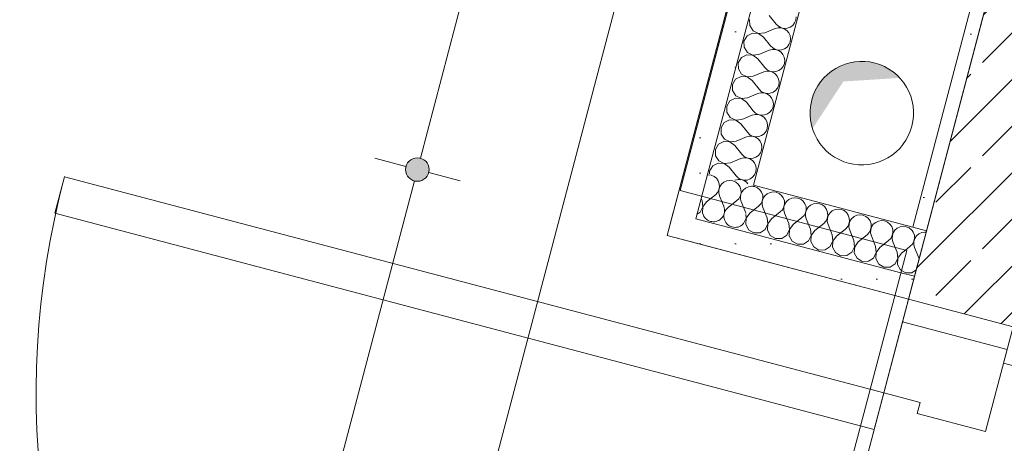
# Model space of a CAD drawing. Header units: millimetres. Extents: x -176817 to 18864955, y -12996033 to 201123.
# Tile 230 of 256: x 165215 to 166261, y 4026 to 4476. Entities that reach past the tile are written whole.
import ezdxf

# ---------------------------------------------------------------- set-up
doc = ezdxf.new("R2010")
doc.units = ezdxf.units.MM
doc.header["$MEASUREMENT"] = 0
for name, color, linetype in [('210-A Strefy', 7, 'Continuous'), ('213-A Wymiarowanie wewnętrzne', 7, 'Continuous'), ('215-A Wymiarowanie wewnętrzne 1_50', 7, 'Continuous'), ('230-A Ściany wewnętrzne', 7, 'Continuous'), ('292-PPOŻ - Linie', 7, 'Continuous'), ('460-K Stropy', 7, 'Continuous')]:
    doc.layers.add(name, color=color, linetype=linetype)
doc.styles.add('STYL_AUTOMATYCZNY_4', font='arial.ttf')
doc.linetypes.add('PPOŻ EI 30', pattern='A,0,[2,TKI_PWY_A_AR_PAB_RZ_KN02_03_04_ Poziom +1 - fragment A1.Shx,S=3.968254,R=0,X=0,Y=0],-505,0', length=505)
doc.dimstyles.new('STYL_AUTOMATYCZNY__3', dxfattribs={"dimtxt": 64.999998, "dimasz": 47.5, "dimexe": 0.18, "dimexo": 0.0625, "dimgap": 0, "dimtad": 1, "dimdec": 1, "dimlfac": 0.1, "dimzin": 0, "dimdsep": 46, "dimtxsty": 'STYL_AUTOMATYCZNY_4', "dimblk": 'ARROWHEAD_11', "dimblk1": 'ARROWHEAD_11', "dimblk2": 'ARROWHEAD_11', "dimcen": 0.09, "dimclrd": 30, "dimclre": 30, "dimclrt": 30, "dimazin": 0, "dimtfac": 1, "dimtdec": 4, "dimtmove": 0, "dimatfit": 3, "dimfxl": 0, "dimtolj": 1, "dimtzin": 0, "dimarcsym": 0})
pattern_1 = [(0, (0, 0), (0, 86.60254), [0, -50]), (0, (25, 43.3), (0, 86.60254), [0, -50])]
pattern_2 = [(0, (0, 0), (0, 37.5), [0, -37.5])]

# ---------------------------------------------------------------- blocks, each defined once
blk = doc.blocks.new('Strop_10_2', base_point=(162764.6, -8683.8))
at = {"layer": '460-K Stropy', "color": 255, "linetype": 'Continuous', "lineweight": 0, "flags": 128}
blk.add_lwpolyline([(162764.6, -8683.8), (182194.5, -13810.9), (186627.6, 2989.1), (167197.7, 8116.1), (167169.6, 8009.8), (164703.7, -1335.4)], close=True, dxfattribs=at)
blk = doc.blocks.new('Strop_11_2', base_point=(159006, 3881))
at = {"layer": '460-K Stropy', "color": 255, "linetype": 'Continuous', "lineweight": 0, "flags": 128}
blk.add_lwpolyline([(159006, 3881), (158141.1, 603.2), (161689.6, -333.1), (161638.6, -526.6), (164703.7, -1335.4), (167169.6, 8009.8), (162828.2, 9155.4), (162145.8, 6569.2), (161952.4, 6620.2), (161832.5, 6165.8), (162025.9, 6114.7), (161770.7, 5147.8), (161577.4, 5198.9), (161460, 4754.1), (161653.4, 4703.1), (161398.1, 3735.6), (161204.7, 3786.6), (161084.9, 3332.4)], close=True, dxfattribs=at)
blk = doc.blocks.new('Otwór_10_2')
at = {"layer": '460-K Stropy', "linetype": 'Continuous', "lineweight": 0, "true_color": 0x000000}
blk.add_hatch(color=18, dxfattribs=at).paths.add_polyline_path([(166056, 4390.3, 0.064588), (166054.1, 4376.3, 0.076733), (166056.7, 4359.7), (166089.6, 4409.9), (166149.4, 4413.7, 0.142025), (166123.2, 4429.5, 0.064588), (166109.1, 4431.3, 0.340516)])
at = {"layer": '460-K Stropy', "color": 7, "linetype": 'Continuous', "lineweight": 0, "flags": 128}
blk.add_lwpolyline([(166162.3, 4362.3, 0.414214), (166123.2, 4429.5, 0.414214), (166056, 4390.3, 0.414214), (166095.1, 4323.1, 0.414214)], format="xyb", close=True, dxfattribs=at)
blk = doc.blocks.new('Komunikacja_1.21a_32_2', base_point=(163720.3, 3763.5))
at = {"layer": '210-A Strefy', "color": 7, "linetype": 'Continuous', "lineweight": 0, "flags": 128}
blk.add_lwpolyline([(161264.7, 3171.2), (165577.1, 2033.3), (166156.9, 4230.5), (165916.2, 4294), (166186, 5316.6), (167553.1, 4955.8), (168229.3, 7518.1), (162790.4, 8953.3)], close=True, dxfattribs=at)
blk = doc.blocks.new('Drzwi podwójne_ asymetryczne 27[16]_2')
at = {"layer": '230-A Ściany wewnętrzne', "color": 7, "linetype": 'Continuous', "lineweight": 0}
for p, q in [((165252, 4270.1), (165262.2, 4308.8)), ((165262.2, 4308.8), (166132.4, 4079.2)), ((166122.2, 4040.5), (165252, 4270.1)), ((166144.2, 4182.6), (166158.7, 4178.8)), ((166152.3, 4154.6), (166158.7, 4178.8)), ((166158.7, 4178.8), (166269.9, 4149.4)), ((166158.7, 4178.8), (166269.9, 4149.4)), ((166158.7, 4178.8), (166269.9, 4149.4)), ((166152.3, 4154.6), (166132.4, 4079.2)), ((166263.5, 4125.3), (166152.3, 4154.6)), ((166240.6, 4038.2), (166263.5, 4125.3)), ((166259.7, 4110.8), (166477.3, 4053.4)), ((166132.4, 4079.2), (166122.2, 4040.5)), ((166132.4, 4079.2), (166171.1, 4069)), ((166171.1, 4069), (166168.1, 4057.4)), ((166168.1, 4057.4), (166240.6, 4038.2))]:
    blk.add_line(p, q, dxfattribs=at)
blk.add_arc((166132.4, 4079.2), 900, 165.218, 255.218, dxfattribs=at)
blk = doc.blocks.new('Ściana_82_2', base_point=(165703.4, 1865.5))
at = {"layer": '230-A Ściany wewnętrzne', "linetype": 'Continuous', "lineweight": 0, "true_color": 0x000000}
h = blk.add_hatch(dxfattribs=at)
h.set_pattern_fill('Beton_zbrojony_0002', color=18, style=0, pattern_type=2)
h.set_pattern_definition([(45, (0, 0), (-49.497475, 49.497475), []), (45, (-24.75, 24.75), (-49.497475, 49.497475), [52.5, -17.5])])
h.paths.add_polyline_path([(166430.4, 5208.2), (166158.7, 4178.8), (166269.9, 4149.4), (166448.8, 4102.2), (166720.4, 5131.6)])
h = blk.add_hatch(dxfattribs=at)
h.set_pattern_fill('Tynk_0002', color=18, style=0, pattern_type=2)
h.set_pattern_definition(pattern_1)
h.paths.add_polyline_path([(166177.9, 4251.3), (166420.8, 5171.9), (166406.3, 5175.7), (166163.4, 4255.1)])
h = blk.add_hatch(dxfattribs=at)
h.set_pattern_fill('Tynk_0002', color=18, style=0, pattern_type=2)
h.set_pattern_definition(pattern_1)
h.paths.add_polyline_path([(166487.5, 4092), (166448.8, 4102.2), (166269.9, 4149.4), (166259.7, 4110.8), (166477.3, 4053.4)])
at = {"layer": '230-A Ściany wewnętrzne', "color": 7, "linetype": 'Continuous', "lineweight": 0}
for p, q in [((166420.8, 5171.9), (166177.9, 4251.3)), ((166177.9, 4251.3), (166163.4, 4255.1)), ((166165.1, 4203), (166177.9, 4251.3)), ((166158.7, 4178.8), (166165.1, 4203)), ((166144.2, 4182.6), (166158.7, 4178.8)), ((166158.7, 4178.8), (166269.9, 4149.4)), ((166269.9, 4149.4), (166259.7, 4110.8)), ((166259.7, 4110.8), (166477.3, 4053.4))]:
    blk.add_line(p, q, dxfattribs=at)
at = {"layer": '230-A Ściany wewnętrzne', "color": 7, "linetype": 'Continuous', "lineweight": 0, "flags": 128}
blk.add_lwpolyline([(166406.3, 5175.7), (166163.4, 4255.1)], dxfattribs=at)
at = {"layer": '230-A Ściany wewnętrzne', "color": 7, "linetype": 'Continuous', "lineweight": 0}
blk.add_blockref('Drzwi podwójne_ asymetryczne 27[16]_2', (0, 0), dxfattribs=at)
blk = doc.blocks.new('*X1421')
at = {"layer": '230-A Ściany wewnętrzne', "color": 7, "linetype": 'Continuous', "lineweight": 0}
for p, q in [((165945.9, 4310.8), (165945.3, 4310.7)), ((165949.2, 4310.4), (165945.9, 4310.8)), ((165952.2, 4309.1), (165949.2, 4310.4)), ((165954.8, 4307.1), (165952.2, 4309.1)), ((165956.7, 4304.4), (165954.8, 4307.1)), ((165957.8, 4301.3), (165956.7, 4304.4)), ((165958, 4298), (165957.8, 4301.3)), ((165960.2, 4300.7), (165958.4, 4297.9)), ((165962.7, 4302.8), (165960.2, 4300.7)), ((165965.7, 4304.2), (165962.7, 4302.8)), ((165969, 4304.7), (165965.7, 4304.2)), ((165972.2, 4304.3), (165969, 4304.7)), ((165975.3, 4303.1), (165972.2, 4304.3)), ((165977.8, 4301), (165975.3, 4303.1)), ((165979.7, 4298.3), (165977.8, 4301)), ((165980.8, 4295.2), (165979.7, 4298.3)), ((165992, 4298.6), (165988.7, 4298.1)), ((165992.2, 4298.6), (165992, 4298.6)), ((165944.2, 4282.2), (165953.6, 4289.6)), ((165953.6, 4289.6), (165955.8, 4291.9)), ((165955.8, 4291.9), (165957.4, 4294.8)), ((165957.4, 4294.8), (165958, 4298)), ((165958.4, 4297.9), (165957.4, 4294.8)), ((165957.4, 4294.8), (165957.4, 4291.5)), ((165957.4, 4291.5), (165958.2, 4288.3)), ((165961.3, 4280.6), (165958.2, 4288.3)), ((165981, 4292.1), (165980.8, 4295.2)), ((165983.3, 4294.6), (165982, 4292.7)), ((165985.8, 4296.7), (165983.3, 4294.6)), ((165988.7, 4298.1), (165985.8, 4296.7)), ((165939.6, 4283.4), (165938.7, 4285.6)), ((165940.3, 4276.9), (165939.6, 4283.4)), ((165944.2, 4282.2), (165940.4, 4276.9)), ((165934.3, 4269), (165937.5, 4271)), ((165937.5, 4271), (165940.3, 4276.9)), ((165940.4, 4276.9), (165939.9, 4270.4)), ((165939.9, 4270.4), (165940.8, 4268.7))]:
    blk.add_line(p, q, dxfattribs=at)
blk = doc.blocks.new('*X1422')
at = {"layer": '230-A Ściany wewnętrzne', "color": 7, "linetype": 'Continuous', "lineweight": 0}
for p, q in [((166163.9, 4249.7), (166162.5, 4251.8)), ((166165, 4246.6), (166163.9, 4249.7)), ((166165.2, 4243.4), (166165, 4246.6)), ((166167.4, 4246), (166165.6, 4243.3)), ((166169.9, 4248.2), (166167.4, 4246)), ((166172.9, 4249.5), (166169.9, 4248.2)), ((166176.2, 4250), (166172.9, 4249.5)), ((166177.5, 4249.9), (166176.2, 4250)), ((166160.7, 4234.9), (166163, 4237.3)), ((166163, 4237.3), (166164.6, 4240.2)), ((166164.6, 4240.1), (166164.5, 4236.9)), ((166164.5, 4236.9), (166165.3, 4233.7)), ((166164.6, 4240.2), (166165.2, 4243.4)), ((166165.6, 4243.3), (166164.6, 4240.1)), ((166157.3, 4232.2), (166160.7, 4234.9)), ((166169.8, 4222.6), (166165.3, 4233.7)), ((166170, 4221.4), (166169.8, 4222.6)), ((166151.3, 4209.3), (166155.8, 4206.6)), ((166155.8, 4206.6), (166162.3, 4206.8)), ((166162.3, 4206.8), (166166.9, 4209.8))]:
    blk.add_line(p, q, dxfattribs=at)
blk = doc.blocks.new('*X1423')
at = {"layer": '230-A Ściany wewnętrzne', "color": 7, "linetype": 'Continuous', "lineweight": 0}
for p, q in [((165962.6, 4277.3), (165961.3, 4280.6)), ((165967.2, 4276.1), (165976.6, 4283.5)), ((165985.7, 4271.2), (165981.2, 4282.3))]:
    blk.add_line(p, q, dxfattribs=at)
for centre, start, end in [((165992.2, 4286.7), 82.2004, 89.9613), ((165969.2, 4292.8), 308.3481, 356.821), ((165992.2, 4286.7), 150.4748, 202.0879), ((165951.6, 4272.8), 201.2044, 22.0879), ((165974.6, 4266.8), 128.3481, 316.6723), ((165974.6, 4266.8), 13.7638, 22.0879)]:
    blk.add_arc(centre, 11.9, start, end, dxfattribs=at)
blk = doc.blocks.new('*X1424')
at = {"layer": '230-A Ściany wewnętrzne', "color": 7, "linetype": 'Continuous', "lineweight": 0}
for p, q in [((165995.2, 4298.3), (165993.8, 4298.4)), ((165998.3, 4297), (165995.2, 4298.3)), ((166000.8, 4294.9), (165998.3, 4297)), ((166002.8, 4292.3), (166000.8, 4294.9)), ((166003.9, 4289.2), (166002.8, 4292.3)), ((166004.1, 4285.9), (166003.9, 4289.2)), ((166006.3, 4288.5), (166004.5, 4285.8)), ((166008.8, 4290.7), (166006.3, 4288.5)), ((166011.8, 4292.1), (166008.8, 4290.7)), ((166015, 4292.6), (166011.8, 4292.1)), ((166018.3, 4292.2), (166015, 4292.6)), ((166021.3, 4290.9), (166018.3, 4292.2)), ((166023.9, 4288.9), (166021.3, 4290.9)), ((166025.8, 4286.2), (166023.9, 4288.9)), ((165990.3, 4270), (165999.6, 4277.4)), ((165999.6, 4277.4), (166001.9, 4279.8)), ((166001.9, 4279.8), (166003.4, 4282.7)), ((166003.4, 4282.7), (166004.1, 4285.9)), ((166003.5, 4282.7), (166003.4, 4279.4)), ((166003.4, 4279.4), (166004.2, 4276.2)), ((166004.5, 4285.8), (166003.5, 4282.7)), ((166026.9, 4283.1), (166025.8, 4286.2)), ((166026.4, 4276.6), (166027.1, 4279.8)), ((166027.5, 4279.7), (166026.5, 4276.6)), ((166027.1, 4279.8), (166026.9, 4283.1)), ((166029.3, 4282.5), (166027.5, 4279.7)), ((166031.8, 4284.6), (166029.3, 4282.5)), ((166034.8, 4286), (166031.8, 4284.6)), ((166038, 4286.5), (166034.8, 4286)), ((166041.3, 4286.1), (166038, 4286.5)), ((166044.3, 4284.8), (166041.3, 4286.1)), ((166046.9, 4282.8), (166044.3, 4284.8)), ((166048.8, 4280.1), (166046.9, 4282.8)), ((166049.9, 4277), (166048.8, 4280.1)), ((166054.8, 4278.5), (166052.3, 4276.4)), ((166057.8, 4279.9), (166054.8, 4278.5)), ((166061, 4280.4), (166057.8, 4279.9)), ((166064.3, 4280), (166061, 4280.4)), ((166067.3, 4278.8), (166064.3, 4280)), ((166069.9, 4276.7), (166067.3, 4278.8)), ((165986.4, 4264.8), (165985.9, 4268.6)), ((165990.3, 4270), (165986.5, 4264.7)), ((166008.7, 4265.2), (166004.2, 4276.2)), ((166013.3, 4263.9), (166022.6, 4271.3)), ((166022.6, 4271.3), (166024.9, 4273.7)), ((166024.9, 4273.7), (166026.4, 4276.6)), ((166026.5, 4276.6), (166026.4, 4273.3)), ((166026.4, 4273.3), (166027.2, 4270.1)), ((166031.7, 4259.1), (166027.2, 4270.1)), ((166045.6, 4265.3), (166047.9, 4267.6)), ((166047.9, 4267.6), (166049.4, 4270.5)), ((166049.4, 4270.5), (166050.1, 4273.7)), ((166049.5, 4270.5), (166049.4, 4267.2)), ((166049.4, 4267.2), (166050.2, 4264)), ((166050.5, 4273.6), (166049.5, 4270.5)), ((166050.1, 4273.7), (166049.9, 4277)), ((166052.3, 4276.4), (166050.5, 4273.6)), ((166071.8, 4274), (166069.9, 4276.7)), ((166072.9, 4270.9), (166071.8, 4274)), ((166072.5, 4264.5), (166073.1, 4267.7)), ((166073.5, 4267.6), (166072.6, 4264.4)), ((166073.1, 4267.7), (166072.9, 4270.9)), ((166075.4, 4270.3), (166073.5, 4267.6)), ((166077.8, 4272.5), (166075.4, 4270.3)), ((166080.8, 4273.8), (166077.8, 4272.5)), ((166084.1, 4274.3), (166080.8, 4273.8)), ((166087.3, 4274), (166084.1, 4274.3)), ((166090.4, 4272.7), (166087.3, 4274)), ((166092.9, 4270.6), (166090.4, 4272.7)), ((166094.8, 4268), (166092.9, 4270.6)), ((166095.9, 4264.9), (166094.8, 4268)), ((166103.8, 4267.8), (166100.9, 4266.4)), ((166107.1, 4268.3), (166103.8, 4267.8)), ((166110.4, 4267.9), (166107.1, 4268.3)), ((166113.4, 4266.6), (166110.4, 4267.9)), ((165983.3, 4258.7), (165983.6, 4258.9)), ((165983.6, 4258.9), (165986.4, 4264.8)), ((165986.5, 4264.7), (165986, 4258.3)), ((165986, 4258.3), (165989, 4252.5)), ((166006.6, 4252.8), (166009.4, 4258.7)), ((166009.4, 4258.7), (166008.7, 4265.2)), ((166009.5, 4258.7), (166009, 4252.2)), ((166013.3, 4263.9), (166009.5, 4258.7)), ((166032.4, 4252.6), (166031.7, 4259.1)), ((166036.3, 4257.9), (166032.5, 4252.6)), ((166036.3, 4257.9), (166045.6, 4265.3)), ((166054.7, 4253), (166050.2, 4264)), ((166059.3, 4251.8), (166068.7, 4259.2)), ((166068.7, 4259.2), (166070.9, 4261.6)), ((166070.9, 4261.6), (166072.5, 4264.5)), ((166072.6, 4264.4), (166072.5, 4261.2)), ((166072.5, 4261.2), (166073.3, 4258)), ((166077.7, 4246.9), (166073.3, 4258)), ((166094, 4255.5), (166095.5, 4258.4)), ((166095.5, 4258.4), (166096.2, 4261.6)), ((166095.6, 4258.4), (166095.5, 4255.1)), ((166096.6, 4261.5), (166095.6, 4258.4)), ((166096.2, 4261.6), (166095.9, 4264.9)), ((166098.4, 4264.2), (166096.6, 4261.5)), ((166100.9, 4266.4), (166098.4, 4264.2)), ((166116, 4264.6), (166113.4, 4266.6)), ((166117.9, 4261.9), (166116, 4264.6)), ((166119, 4258.8), (166117.9, 4261.9)), ((166119.2, 4255.5), (166119, 4258.8)), ((166121.4, 4258.2), (166119.6, 4255.4)), ((166123.9, 4260.3), (166121.4, 4258.2)), ((166126.9, 4261.7), (166123.9, 4260.3)), ((166130.1, 4262.2), (166126.9, 4261.7)), ((166133.4, 4261.8), (166130.1, 4262.2)), ((166136.4, 4260.5), (166133.4, 4261.8)), ((166139, 4258.5), (166136.4, 4260.5)), ((166140.9, 4255.8), (166139, 4258.5)), ((165989, 4252.5), (165994.6, 4249.2)), ((165994.6, 4249.2), (166001.1, 4249.3)), ((166001.1, 4249.3), (166006.6, 4252.8)), ((166009, 4252.2), (166012, 4246.4)), ((166012, 4246.4), (166017.6, 4243.1)), ((166024.1, 4243.2), (166029.6, 4246.7)), ((166029.6, 4246.7), (166032.4, 4252.6)), ((166032.5, 4252.6), (166032, 4246.1)), ((166032, 4246.1), (166035.1, 4240.3)), ((166052.6, 4240.7), (166055.4, 4246.5)), ((166055.4, 4246.5), (166054.7, 4253)), ((166055.5, 4246.5), (166055.1, 4240)), ((166059.3, 4251.8), (166055.5, 4246.5)), ((166078.4, 4240.5), (166077.7, 4246.9)), ((166082.3, 4245.7), (166091.7, 4253.1)), ((166091.7, 4253.1), (166094, 4255.5)), ((166095.5, 4255.1), (166096.3, 4251.9)), ((166100.8, 4240.9), (166096.3, 4251.9)), ((166105.4, 4239.6), (166114.7, 4247)), ((166114.7, 4247), (166117, 4249.4)), ((166117, 4249.4), (166118.5, 4252.3)), ((166118.5, 4252.3), (166119.2, 4255.5)), ((166118.6, 4252.3), (166118.5, 4249)), ((166118.5, 4249), (166119.3, 4245.8)), ((166119.6, 4255.4), (166118.6, 4252.3)), ((166140, 4243.3), (166141.5, 4246.2)), ((166142, 4252.7), (166140.9, 4255.8)), ((166141.5, 4246.2), (166142.2, 4249.4)), ((166141.6, 4246.2), (166141.5, 4242.9)), ((166142.6, 4249.3), (166141.6, 4246.2)), ((166142.2, 4249.4), (166142, 4252.7)), ((166144.4, 4252.1), (166142.6, 4249.3)), ((166146.9, 4254.2), (166144.4, 4252.1)), ((166149.9, 4255.6), (166146.9, 4254.2)), ((166153.1, 4256.1), (166149.9, 4255.6)), ((166156.4, 4255.7), (166153.1, 4256.1)), ((166159.4, 4254.5), (166156.4, 4255.7)), ((166162, 4252.4), (166159.4, 4254.5)), ((166162.5, 4251.8), (166162, 4252.4)), ((166017.6, 4243.1), (166024.1, 4243.2)), ((166035.1, 4240.3), (166040.7, 4237)), ((166040.7, 4237), (166047.2, 4237.1)), ((166047.2, 4237.1), (166052.6, 4240.7)), ((166055.1, 4240), (166058.1, 4234.3)), ((166075.6, 4234.6), (166078.4, 4240.5)), ((166078.5, 4240.4), (166078.1, 4234)), ((166082.3, 4245.7), (166078.5, 4240.4)), ((166101.5, 4234.4), (166100.8, 4240.9)), ((166105.4, 4239.6), (166101.6, 4234.4)), ((166123.8, 4234.8), (166119.3, 4245.8)), ((166128.4, 4233.6), (166137.7, 4241)), ((166137.7, 4241), (166140, 4243.3)), ((166141.5, 4242.9), (166142.3, 4239.7)), ((166146.8, 4228.7), (166142.3, 4239.7)), ((166058.1, 4234.3), (166063.7, 4230.9)), ((166063.7, 4230.9), (166070.2, 4231.1)), ((166070.2, 4231.1), (166075.6, 4234.6)), ((166078.1, 4234), (166081.1, 4228.2)), ((166081.1, 4228.2), (166086.7, 4224.9)), ((166093.2, 4225), (166098.7, 4228.5)), ((166098.7, 4228.5), (166101.5, 4234.4)), ((166101.6, 4234.4), (166101.1, 4227.9)), ((166101.1, 4227.9), (166104.1, 4222.1)), ((166121.7, 4222.4), (166124.5, 4228.3)), ((166124.5, 4228.3), (166123.8, 4234.8)), ((166124.6, 4228.3), (166124.1, 4221.8)), ((166128.4, 4233.6), (166124.6, 4228.3)), ((166147.5, 4222.2), (166146.8, 4228.7)), ((166151.4, 4227.5), (166147.6, 4222.2)), ((166151.4, 4227.5), (166157.3, 4232.2)), ((166086.7, 4224.9), (166093.2, 4225)), ((166104.1, 4222.1), (166109.7, 4218.8)), ((166109.7, 4218.8), (166116.2, 4218.9)), ((166116.2, 4218.9), (166121.7, 4222.4)), ((166124.1, 4221.8), (166127.1, 4216)), ((166127.1, 4216), (166132.7, 4212.7)), ((166139.2, 4212.8), (166144.7, 4216.4)), ((166144.7, 4216.4), (166147.5, 4222.2)), ((166147.6, 4222.2), (166147.1, 4215.7)), ((166147.1, 4215.7), (166150.2, 4210)), ((166132.7, 4212.7), (166139.2, 4212.8)), ((166150.2, 4210), (166151.3, 4209.3))]:
    blk.add_line(p, q, dxfattribs=at)
blk = doc.blocks.new('Ściana_200_2', base_point=(166322.9, 4213))
at = {"layer": '230-A Ściany wewnętrzne', "linetype": 'Continuous', "lineweight": 0, "true_color": 0x000000}
h = blk.add_hatch(dxfattribs=at)
h.set_pattern_fill('Gips_0002', color=18, style=0, pattern_type=2)
h.set_pattern_definition(pattern_2)
h.paths.add_polyline_path([(165908.9, 4270.6), (165902.5, 4246.4), (165933, 4264.2)])
h = blk.add_hatch(dxfattribs=at)
h.set_pattern_fill('Gips_0002', color=18, style=0, pattern_type=2)
h.set_pattern_definition(pattern_2)
h.paths.add_polyline_path([(165902.5, 4246.4), (165926.7, 4240), (165933, 4264.2)])
h = blk.add_hatch(dxfattribs=at)
h.set_pattern_fill('Gips_0002', color=18, style=0, pattern_type=2)
h.set_pattern_definition(pattern_2)
h.paths.add_polyline_path([(165933, 4264.2), (165926.7, 4240), (166144.2, 4182.6), (166150.6, 4206.8)])
h = blk.add_hatch(dxfattribs=at)
h.set_pattern_fill('Gips_0002', color=18, style=0, pattern_type=2)
h.set_pattern_definition(pattern_2)
h.paths.add_polyline_path([(166158.7, 4178.8), (166165.1, 4203), (166150.6, 4206.8), (166144.2, 4182.6)])
at = {"layer": '230-A Ściany wewnętrzne', "color": 7, "linetype": 'Continuous', "lineweight": 0}
for p, q in [((165945.8, 4312.5), (165933, 4264.2)), ((165908.9, 4270.6), (165902.5, 4246.4)), ((165933, 4264.2), (165981.4, 4251.4)), ((165902.5, 4246.4), (165926.7, 4240)), ((165981.4, 4251.4), (166150.6, 4206.8)), ((166177.9, 4251.3), (166163.4, 4255.1)), ((166165.1, 4203), (166177.9, 4251.3)), ((165926.7, 4240), (166144.2, 4182.6)), ((166150.6, 4206.8), (166165.1, 4203)), ((166158.7, 4178.8), (166165.1, 4203))]:
    blk.add_line(p, q, dxfattribs=at)
at = {"layer": '230-A Ściany wewnętrzne', "color": 7, "linetype": 'Continuous', "lineweight": 0, "flags": 128}
for points in [[(166163.4, 4255.1), (165994.2, 4299.8)], [(165902.5, 4246.4), (166144.2, 4182.6)]]:
    blk.add_lwpolyline(points, dxfattribs=at)
at = {"layer": '230-A Ściany wewnętrzne', "color": 7, "lineweight": 0}
for name in ['*X1421', '*X1423', '*X1424', '*X1422']:
    blk.add_blockref(name, (0, 0), dxfattribs=at)
blk = doc.blocks.new('*X1428')
at = {"layer": '230-A Ściany wewnętrzne', "color": 7, "linetype": 'Continuous', "lineweight": 0}
for p, q in [((166011, 4480.1), (166018.3, 4470.8)), ((166039.2, 4475.1), (166039.6, 4478.4)), ((165990.1, 4475.7), (165990.2, 4469.2)), ((165990.2, 4469.2), (165993.8, 4463.8)), ((166006.1, 4461.7), (166017.1, 4466.2)), ((166020.3, 4467), (166017.1, 4466.2)), ((166018.3, 4470.8), (166020.7, 4468.5)), ((166023.6, 4466.9), (166020.3, 4467)), ((166020.7, 4468.5), (166023.6, 4467)), ((166023.6, 4467), (166026.8, 4466.3)), ((166026.7, 4465.9), (166023.6, 4466.9)), ((166029.5, 4464.1), (166026.7, 4465.9)), ((166026.8, 4466.3), (166030.1, 4466.5)), ((166030.1, 4466.5), (166033.2, 4467.6)), ((166033.2, 4467.6), (166035.9, 4469.5)), ((166035.9, 4469.5), (166037.9, 4472.1)), ((166037.9, 4472.1), (166039.2, 4475.1)), ((165987.3, 4458.3), (165984, 4452.7)), ((165993.1, 4461.3), (165987.3, 4458.3)), ((165999.6, 4460.9), (165993.1, 4461.3)), ((165993.8, 4463.8), (165999.6, 4461)), ((165999.6, 4461), (166006.1, 4461.7)), ((166004.9, 4457.1), (165999.6, 4460.9)), ((166004.9, 4457.1), (166012.3, 4447.7)), ((166031.6, 4461.6), (166029.5, 4464.1)), ((166033, 4458.6), (166031.6, 4461.6)), ((166033.5, 4455.3), (166033, 4458.6)), ((166033.1, 4452.1), (166033.5, 4455.3)), ((165984, 4452.7), (165984.2, 4446.2)), ((165984.2, 4446.2), (165987.7, 4440.8)), ((166012.3, 4447.7), (166014.6, 4445.5)), ((166014.6, 4445.5), (166017.5, 4443.9)), ((166027.1, 4444.6), (166029.8, 4446.5)), ((166029.8, 4446.5), (166031.8, 4449.1)), ((166031.8, 4449.1), (166033.1, 4452.1)), ((165981.3, 4435.3), (165978, 4429.7)), ((165987, 4438.3), (165981.3, 4435.3)), ((165993.5, 4437.9), (165987, 4438.3)), ((165987.7, 4440.8), (165993.5, 4438)), ((165993.5, 4438), (166000, 4438.7)), ((165998.8, 4434.1), (165993.5, 4437.9)), ((166000, 4438.7), (166011, 4443.1)), ((166014.2, 4443.9), (166011, 4443.1)), ((166017.5, 4443.8), (166014.2, 4443.9)), ((166017.5, 4443.9), (166020.8, 4443.3)), ((166020.6, 4442.8), (166017.5, 4443.8)), ((166023.4, 4441), (166020.6, 4442.8)), ((166020.8, 4443.3), (166024, 4443.5)), ((166025.5, 4438.6), (166023.4, 4441)), ((166024, 4443.5), (166027.1, 4444.6)), ((166026.9, 4435.6), (166025.5, 4438.6)), ((166027.4, 4432.3), (166026.9, 4435.6)), ((165978, 4429.7), (165978.1, 4423.2)), ((165998.8, 4434.1), (166006.2, 4424.7)), ((166006.2, 4424.7), (166008.6, 4422.4)), ((166023.7, 4423.5), (166025.8, 4426)), ((166025.8, 4426), (166027, 4429.1)), ((166027, 4429.1), (166027.4, 4432.3)), ((165981, 4415.3), (165975.2, 4412.3)), ((165978.1, 4423.2), (165981.6, 4417.7)), ((165987.5, 4414.8), (165981, 4415.3)), ((165981.6, 4417.7), (165987.5, 4414.9)), ((165987.5, 4414.9), (165993.9, 4415.6)), ((165992.7, 4411), (165987.5, 4414.8)), ((165993.9, 4415.6), (166005, 4420.1)), ((166008.2, 4420.9), (166005, 4420.1)), ((166011.4, 4420.8), (166008.2, 4420.9)), ((166008.6, 4422.4), (166011.5, 4420.9)), ((166014.6, 4419.8), (166011.4, 4420.8)), ((166011.5, 4420.9), (166014.7, 4420.2)), ((166017.3, 4418), (166014.6, 4419.8)), ((166014.7, 4420.2), (166018, 4420.4)), ((166019.5, 4415.5), (166017.3, 4418)), ((166018, 4420.4), (166021, 4421.6)), ((166020.8, 4412.5), (166019.5, 4415.5)), ((166021, 4421.6), (166023.7, 4423.5)), ((165975.2, 4412.3), (165971.9, 4406.7)), ((165971.9, 4406.7), (165972, 4400.2)), ((165992.7, 4411), (166000.1, 4401.7)), ((166017.6, 4400.4), (166019.7, 4403)), ((166019.7, 4403), (166021, 4406)), ((166021.4, 4409.3), (166020.8, 4412.5)), ((166021, 4406), (166021.4, 4409.3)), ((165972, 4400.2), (165975.5, 4394.7)), ((165975.5, 4394.7), (165981.4, 4391.9)), ((165981.4, 4391.9), (165987.9, 4392.6)), ((165987.9, 4392.6), (165998.9, 4397.1)), ((166002.1, 4397.9), (165998.9, 4397.1)), ((166000.1, 4401.7), (166002.5, 4399.4)), ((166005.4, 4397.8), (166002.1, 4397.9)), ((166002.5, 4399.4), (166005.4, 4397.9)), ((166005.4, 4397.9), (166008.6, 4397.2)), ((166008.5, 4396.8), (166005.4, 4397.8)), ((166011.2, 4395), (166008.5, 4396.8)), ((166008.6, 4397.2), (166011.9, 4397.4)), ((166013.4, 4392.5), (166011.2, 4395)), ((166011.9, 4397.4), (166015, 4398.5)), ((166014.8, 4389.5), (166013.4, 4392.5)), ((166015, 4398.5), (166017.6, 4400.4)), ((165969.1, 4389.3), (165965.8, 4383.7)), ((165965.8, 4383.7), (165965.9, 4377.2)), ((165974.9, 4392.3), (165969.1, 4389.3)), ((165981.4, 4391.8), (165974.9, 4392.3)), ((165986.7, 4388), (165981.4, 4391.8)), ((165986.7, 4388), (165994, 4378.7)), ((166013.6, 4380), (166014.9, 4383)), ((166015.3, 4386.3), (166014.8, 4389.5)), ((166014.9, 4383), (166015.3, 4386.3)), ((165965.9, 4377.2), (165969.5, 4371.7)), ((165969.5, 4371.7), (165975.3, 4368.9)), ((165981.8, 4369.6), (165992.8, 4374.1)), ((165996, 4374.9), (165992.8, 4374.1)), ((165994, 4378.7), (165996.4, 4376.4)), ((165999.3, 4374.8), (165996, 4374.9)), ((165996.4, 4376.4), (165999.3, 4374.9)), ((165999.3, 4374.9), (166002.5, 4374.2)), ((166002.4, 4373.8), (165999.3, 4374.8)), ((166005.2, 4372), (166002.4, 4373.8)), ((166002.5, 4374.2), (166005.8, 4374.4)), ((166007.3, 4369.5), (166005.2, 4372)), ((166005.8, 4374.4), (166008.9, 4375.5)), ((166008.9, 4375.5), (166011.6, 4377.4)), ((166011.6, 4377.4), (166013.6, 4380)), ((165963, 4366.2), (165959.7, 4360.6)), ((165968.8, 4369.3), (165963, 4366.2)), ((165975.3, 4368.8), (165968.8, 4369.3)), ((165975.3, 4368.9), (165981.8, 4369.6)), ((165980.6, 4365), (165975.3, 4368.8)), ((165980.6, 4365), (165988, 4355.7)), ((166008.7, 4366.5), (166007.3, 4369.5)), ((166009.2, 4363.3), (166008.7, 4366.5)), ((166008.8, 4360), (166009.2, 4363.3)), ((165959.7, 4360.6), (165959.9, 4354.1)), ((165959.9, 4354.1), (165963.4, 4348.7)), ((165975.7, 4346.6), (165986.7, 4351)), ((165989.9, 4351.9), (165986.7, 4351)), ((165988, 4355.7), (165990.3, 4353.4)), ((165993.2, 4351.8), (165989.9, 4351.9)), ((165990.3, 4353.4), (165993.2, 4351.8)), ((165996.3, 4350.8), (165993.2, 4351.8)), ((165993.2, 4351.8), (165996.5, 4351.2)), ((165999.1, 4349), (165996.3, 4350.8)), ((165996.5, 4351.2), (165999.7, 4351.4)), ((165999.7, 4351.4), (166002.8, 4352.5)), ((166002.8, 4352.5), (166005.5, 4354.4)), ((166005.5, 4354.4), (166007.5, 4357)), ((166007.5, 4357), (166008.8, 4360)), ((165957, 4343.2), (165953.7, 4337.6)), ((165962.7, 4346.2), (165957, 4343.2)), ((165969.2, 4345.8), (165962.7, 4346.2)), ((165963.4, 4348.7), (165969.3, 4345.9)), ((165974.5, 4342), (165969.2, 4345.8)), ((165969.3, 4345.9), (165975.7, 4346.6)), ((165974.5, 4342), (165981.9, 4332.6)), ((166001.2, 4346.5), (165999.1, 4349)), ((166002.6, 4343.5), (166001.2, 4346.5)), ((166003.1, 4340.2), (166002.6, 4343.5)), ((166002.7, 4337), (166003.1, 4340.2)), ((165953.7, 4337.6), (165953.8, 4331.1)), ((165953.8, 4331.1), (165957.3, 4325.6)), ((165981.9, 4332.6), (165984.3, 4330.4)), ((165984.3, 4330.4), (165987.2, 4328.8)), ((165996.7, 4329.5), (165999.4, 4331.4)), ((165999.4, 4331.4), (166001.5, 4334)), ((166001.5, 4334), (166002.7, 4337)), ((165950.9, 4320.2), (165947.6, 4314.6)), ((165956.7, 4323.2), (165950.9, 4320.2)), ((165963.2, 4322.8), (165956.7, 4323.2)), ((165957.3, 4325.6), (165963.2, 4322.8)), ((165963.2, 4322.8), (165969.6, 4323.6)), ((165968.4, 4318.9), (165963.2, 4322.8)), ((165969.6, 4323.6), (165980.7, 4328)), ((165983.9, 4328.8), (165980.7, 4328)), ((165987.1, 4328.7), (165983.9, 4328.8)), ((165990.3, 4327.7), (165987.1, 4328.7)), ((165987.2, 4328.8), (165990.4, 4328.1)), ((165993, 4325.9), (165990.3, 4327.7)), ((165990.4, 4328.1), (165993.7, 4328.4)), ((165995.2, 4323.4), (165993, 4325.9)), ((165993.7, 4328.4), (165996.7, 4329.5)), ((165996.5, 4320.5), (165995.2, 4323.4)), ((165997.1, 4317.2), (165996.5, 4320.5)), ((165947.6, 4314.6), (165947.6, 4312)), ((165968.4, 4318.9), (165975.8, 4309.6)), ((165975.8, 4309.6), (165978.2, 4307.3)), ((165993.3, 4308.4), (165995.4, 4310.9)), ((165995.4, 4310.9), (165996.7, 4314)), ((165996.7, 4314), (165997.1, 4317.2)), ((165974.5, 4305), (165974.6, 4305)), ((165977.8, 4305.8), (165974.6, 4305)), ((165981.1, 4305.7), (165977.8, 4305.8)), ((165978.2, 4307.3), (165981.1, 4305.8)), ((165981.1, 4305.8), (165984.3, 4305.1)), ((165984.2, 4304.7), (165981.1, 4305.7)), ((165986.9, 4302.9), (165984.2, 4304.7)), ((165984.3, 4305.1), (165987.6, 4305.3)), ((165988.3, 4301.3), (165986.9, 4302.9)), ((165987.6, 4305.3), (165990.7, 4306.4)), ((165990.7, 4306.4), (165993.3, 4308.4))]:
    blk.add_line(p, q, dxfattribs=at)
blk = doc.blocks.new('Ściana_201_2', base_point=(165994.2, 4299.8))
at = {"layer": '230-A Ściany wewnętrzne', "linetype": 'Continuous', "lineweight": 0, "true_color": 0x000000}
h = blk.add_hatch(dxfattribs=at)
h.set_pattern_fill('Gips_0002', color=18, style=0, pattern_type=2)
h.set_pattern_definition(pattern_2)
h.paths.add_polyline_path([(166177.3, 5287.9), (165908.9, 4270.6), (165933, 4264.2), (166201.5, 5281.5)])
at = {"layer": '230-A Ściany wewnętrzne', "color": 7, "linetype": 'Continuous', "lineweight": 0}
for p, q in [((166177.3, 5287.9), (165908.9, 4270.6)), ((166188.7, 5233.1), (165945.8, 4312.5)), ((165945.8, 4312.5), (165933, 4264.2)), ((165908.9, 4270.6), (165902.5, 4246.4))]:
    blk.add_line(p, q, dxfattribs=at)
at = {"layer": '230-A Ściany wewnętrzne', "color": 7, "linetype": 'Continuous', "lineweight": 0, "flags": 128}
for points in [[(166183.7, 5312), (165902.5, 4246.4)], [(165994.2, 4299.8), (166237.1, 5220.4)]]:
    blk.add_lwpolyline(points, dxfattribs=at)
at = {"layer": '230-A Ściany wewnętrzne', "color": 7, "lineweight": 0}
blk.add_blockref('*X1428', (0, 0), dxfattribs=at)
blk = doc.blocks.new('*D3283')
at = {"layer": '213-A Wymiarowanie wewnętrzne', "linetype": 'Continuous', "lineweight": 200}
for points in [[(166948.8, 3967.3), (166949.8, 3962.5), (166952.5, 3958.5), (166956.5, 3955.7), (166961.3, 3954.8), (166966.1, 3955.7), (166970.2, 3958.5), (166972.9, 3962.5), (166973.8, 3967.3), (166972.9, 3972.1), (166970.2, 3976.1), (166966.1, 3978.8), (166961.3, 3979.8), (166956.5, 3978.8), (166952.5, 3976.1), (166949.8, 3972.1)], [(166507.4, 2294.3), (166508.3, 2289.5), (166511, 2285.4), (166515.1, 2282.7), (166519.9, 2281.8), (166524.6, 2282.7), (166528.7, 2285.4), (166531.4, 2289.5), (166532.4, 2294.3), (166531.4, 2299.1), (166528.7, 2303.1), (166524.6, 2305.8), (166519.9, 2306.8), (166515.1, 2305.8), (166511, 2303.1), (166508.3, 2299.1)]]:
    blk.add_hatch(color=30, dxfattribs=at).paths.add_polyline_path(points)
at = {"layer": '213-A Wymiarowanie wewnętrzne', "color": 30, "linetype": 'Continuous', "lineweight": 0}
for p, q in [((166916, 3979.3), (166949.2, 3970.5)), ((166973.4, 3964.1), (167006.7, 3955.3)), ((166958.1, 3955.2), (166523.1, 2306.4))]:
    blk.add_line(p, q, dxfattribs=at)
blk.add_circle((166961.3, 3967.3), 12.5, dxfattribs=at)
at = {"layer": '213-A Wymiarowanie wewnętrzne', "color": 30, "lineweight": 200, "insert": (166709.1, 3062.2), "char_height": 65, "attachment_point": 7, "rotation": 75.218, "style": 'STYL_AUTOMATYCZNY_4'}
blk.add_mtext('\\A1;{\\pql;\\fArial|b0|i0|c238|p0;\\W1.000000;173}', dxfattribs=at)
blk = doc.blocks.new('ARROWHEAD_11')
at = {"color": 0, "linetype": 'Continuous', "lineweight": 0}
blk.add_line((0, 0), (-1, 0), dxfattribs=at)
at = {"color": 0, "linetype": 'Continuous', "lineweight": 0, "const_width": 0.25, "flags": 128}
blk.add_lwpolyline([(-0.125, 0, 1), (0.125, 0, 1)], format="xyb", close=True, dxfattribs=at)
blk = doc.blocks.new('*D3471')
at = {"layer": '215-A Wymiarowanie wewnętrzne 1_50', "linetype": 'Continuous', "lineweight": 200}
for points in [[(165624.6, 4316.4), (165625.5, 4311.6), (165628.2, 4307.6), (165632.3, 4304.9), (165637.1, 4303.9), (165641.9, 4304.9), (165645.9, 4307.6), (165648.6, 4311.6), (165649.6, 4316.4), (165648.6, 4321.2), (165645.9, 4325.3), (165641.9, 4328), (165637.1, 4328.9), (165632.3, 4328), (165628.2, 4325.3), (165625.5, 4321.2)], [(165085.5, 2273.5), (165086.5, 2268.7), (165089.2, 2264.6), (165093.2, 2261.9), (165098, 2261), (165102.8, 2261.9), (165106.8, 2264.6), (165109.5, 2268.7), (165110.5, 2273.5), (165109.5, 2278.3), (165106.8, 2282.3), (165102.8, 2285), (165098, 2286), (165093.2, 2285), (165089.2, 2282.3), (165086.5, 2278.3)]]:
    blk.add_hatch(color=30, dxfattribs=at).paths.add_polyline_path(points)
at = {"layer": '215-A Wymiarowanie wewnętrzne 1_50', "color": 30, "linetype": 'Continuous', "lineweight": 0}
for p, q in [((165682.4, 4304.5), (165649.2, 4313.2)), ((165101.2, 2285.6), (165633.9, 4304.3)), ((165085.9, 2276.7), (165052.7, 2285.4)), ((165143.3, 2261.5), (165110.1, 2270.3)), ((165091.6, 2249.3), (165094.8, 2261.4))]:
    blk.add_line(p, q, dxfattribs=at)
blk.add_circle((165098, 2273.5), 12.5, dxfattribs=at)
at = {"layer": '215-A Wymiarowanie wewnętrzne 1_50', "color": 30, "lineweight": 200, "insert": (165327.4, 3193.6), "char_height": 65, "attachment_point": 7, "rotation": 75.218, "style": 'STYL_AUTOMATYCZNY_4'}
blk.add_mtext('\\A1;{\\pql;\\fArial|b0|i0|c238|p0;\\W1.000000;211,3}', dxfattribs=at)
blk = doc.blocks.new('*D3472')
at = {"layer": '215-A Wymiarowanie wewnętrzne 1_50', "linetype": 'Continuous', "lineweight": 200}
for points in [[(165905.8, 5382.1), (165906.7, 5377.3), (165909.4, 5373.2), (165913.5, 5370.5), (165918.3, 5369.6), (165923.1, 5370.5), (165927.1, 5373.2), (165929.8, 5377.3), (165930.8, 5382.1), (165929.8, 5386.9), (165927.1, 5390.9), (165923.1, 5393.6), (165918.3, 5394.6), (165913.5, 5393.6), (165909.4, 5390.9), (165906.7, 5386.9)], [(165624.6, 4316.4), (165625.5, 4311.6), (165628.2, 4307.6), (165632.3, 4304.9), (165637.1, 4303.9), (165641.9, 4304.9), (165645.9, 4307.6), (165648.6, 4311.6), (165649.6, 4316.4), (165648.6, 4321.2), (165645.9, 4325.3), (165641.9, 4328), (165637.1, 4328.9), (165632.3, 4328), (165628.2, 4325.3), (165625.5, 4321.2)]]:
    blk.add_hatch(color=30, dxfattribs=at).paths.add_polyline_path(points)
at = {"layer": '215-A Wymiarowanie wewnętrzne 1_50', "color": 30, "linetype": 'Continuous', "lineweight": 0}
for p, q in [((165906.2, 5385.3), (165873, 5394)), ((165963.6, 5370.1), (165930.4, 5378.9)), ((165640.3, 4328.5), (165915.1, 5370)), ((165625, 4319.6), (165591.8, 4328.4)), ((165682.4, 4304.5), (165649.2, 4313.2))]:
    blk.add_line(p, q, dxfattribs=at)
for centre in [(165918.3, 5382.1), (165637.1, 4316.4)]:
    blk.add_circle(centre, 12.5, dxfattribs=at)
at = {"layer": '215-A Wymiarowanie wewnętrzne 1_50', "color": 30, "lineweight": 200, "char_height": 65, "attachment_point": 7, "rotation": 75.218, "style": 'STYL_AUTOMATYCZNY_4'}
for s, insert in [('\\A1;{\\pql;\\fArial|b0|i0|c238|p0;\\W1.000000;10,5}', (165897, 5352.3)), ('\\A1;{\\pql;\\fArial|b0|i0|c238|p0;\\W1.000000;110,2}', (165737.5, 4747.9))]:
    blk.add_mtext(s, dxfattribs=dict(at, insert=insert))

msp = doc.modelspace()

# ---------------------------------------------------------------- linework, layer by layer
at = {"layer": '210-A Strefy', "color": 252, "linetype": 'Continuous', "lineweight": 0, "flags": 128}
msp.add_lwpolyline([(161264.69, 3171.23), (165577.08, 2033.3), (166156.87, 4230.52), (165916.21, 4294.02), (166186.03, 5316.59), (167553.14, 4955.85), (168229.26, 7518.14), (162790.43, 8953.31)], close=True, dxfattribs=at)
at = {"layer": '292-PPOŻ - Linie', "color": 112, "linetype": 'PPOŻ EI 30', "lineweight": 0, "true_color": 0x00bb5e}
msp.add_lwpolyline([(162951.92, 8781.43), (177272.62, 5002.55), (176658.36, 2674.7), (166103.45, 5459.87), (165779.48, 4232.12), (165302.95, 2426.24), (161537.16, 3419.94)], close=True, dxfattribs=at)

# ---------------------------------------------------------------- block references
at = {"layer": '210-A Strefy', "color": 7, "linetype": 'Continuous', "lineweight": 0}
msp.add_blockref('Komunikacja_1.21a_32_2', (163720.27, 3763.47), dxfattribs=at)
at = {"layer": '230-A Ściany wewnętrzne', "color": 7, "lineweight": 0}
for name, p in [('Ściana_201_2', (165994.15, 4299.77)), ('Ściana_82_2', (165703.45, 1865.51)), ('Ściana_200_2', (166322.9, 4213.03))]:
    msp.add_blockref(name, p, dxfattribs=at)
at = {"layer": '460-K Stropy', "color": 255, "linetype": 'Continuous', "lineweight": 0}
for name, p in [('Strop_11_2', (159006.02, 3881)), ('Strop_10_2', (162764.61, -8683.82))]:
    msp.add_blockref(name, p, dxfattribs=at)
at = {"layer": '460-K Stropy', "color": 7, "linetype": 'Continuous', "lineweight": 0}
msp.add_blockref('Otwór_10_2', (0, 0), dxfattribs=at)

# ---------------------------------------------------------------- dimensions: what is measured, and where the dimension line sits
at = {"layer": '213-A Wymiarowanie wewnętrzne', "color": 30, "linetype": 'Continuous', "lineweight": 200}
dim = msp.add_linear_dim(base=(166519.86, 2294.27), p1=(166271.23, 4149.4), p2=(165702.83, 2509.86), angle=255.21803, dimstyle='STYL_AUTOMATYCZNY__3', dxfattribs=at)
dim.commit()
dim.dimension.update_dxf_attribs({"geometry": '*D3283', "text_midpoint": (166696.56, 3142.23), "dimtype": 160, "text_rotation": 75.21803})
at = {"layer": '215-A Wymiarowanie wewnętrzne 1_50', "color": 30, "linetype": 'Continuous', "lineweight": 200}
for base, p1, p2, picture, middle in [((165918.28, 5382.07), (165902.5, 4246.39), (166183.69, 5312.04), '*D3472', (165733.85, 4861.49)), ((165637.08, 4316.43), (161084.86, 3332.44), (165902.5, 4246.39), '*D3471', (165323.71, 3307.19))]:
    dim = msp.add_linear_dim(base=base, p1=p1, p2=p2, angle=75.21803, dimstyle='STYL_AUTOMATYCZNY__3', dxfattribs=at)
    dim.commit()
    dim.dimension.update_dxf_attribs({"geometry": picture, "text_midpoint": middle, "dimtype": 160, "text_rotation": 75.21803})

doc.saveas('drawing.dxf')
